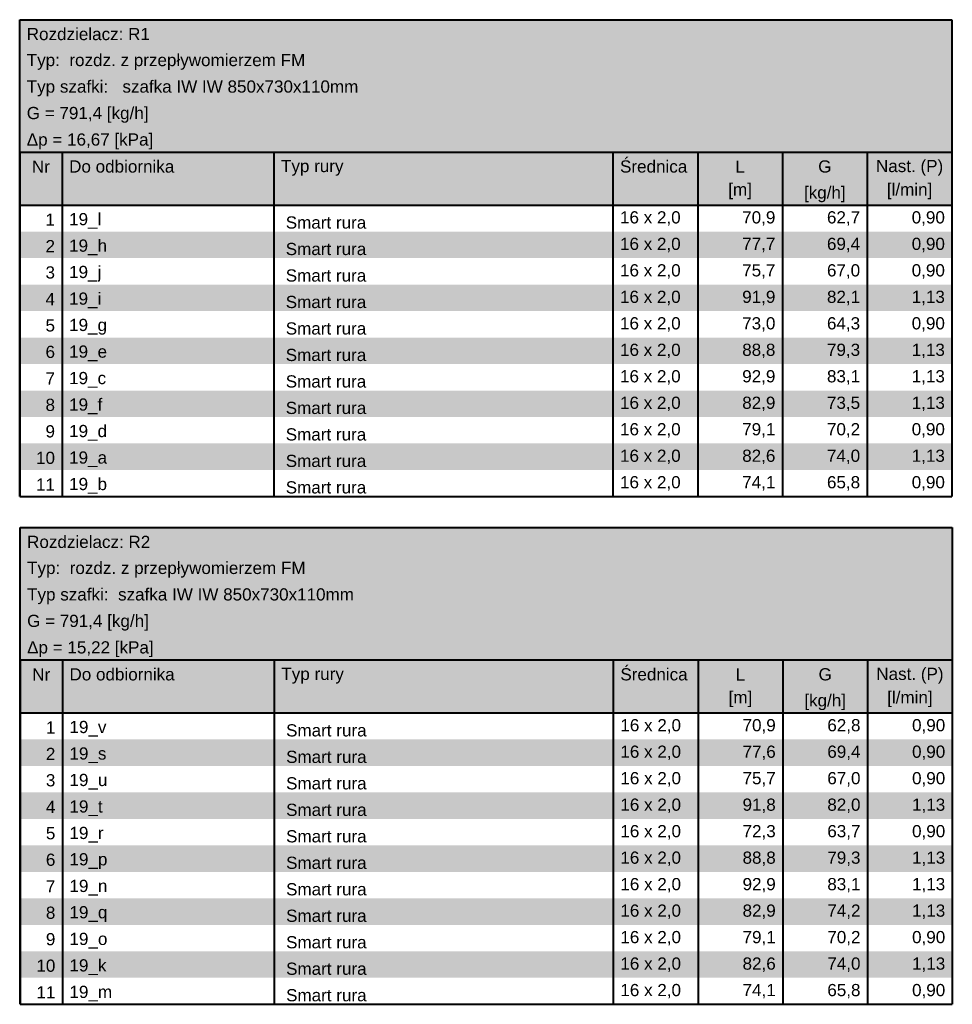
# Model space of a CAD drawing. Header units: millimetres. Extents: x 49908 to 79848, y -11883 to -3092.
# Tile 163 of 222: x 70510 to 71171, y -5333 to -4636. Entities that reach past the tile are written whole.
import ezdxf
from ezdxf.lldxf.tags import DXFTag

# ---------------------------------------------------------------- set-up
doc = ezdxf.new("R2010")
doc.units = ezdxf.units.MM
doc.layers.add('IS_Tabelka_rozdzielacza', color=7, linetype='SOLID')
tags = doc.linetypes.add('SOLID', pattern=[10, 10, 0]).pattern_tags.tags
tags[6:7] = [DXFTag(74, 4), DXFTag(75, 0), DXFTag(340, '0'), DXFTag(46, 0.0), DXFTag(50, 0.0), DXFTag(44, 0.0), DXFTag(45, 0.0)]
tags[4:5] = [DXFTag(74, 4), DXFTag(75, 0), DXFTag(340, '0'), DXFTag(46, 0.0), DXFTag(50, 0.0), DXFTag(44, 0.0), DXFTag(45, 0.0)]

msp = doc.modelspace()

# ---------------------------------------------------------------- hatches: boundary and pattern name
at = {"layer": 'IS_Tabelka_rozdzielacza', "true_color": 0x939598}
for points in [[(70510.27, -4729.41), (70510.27, -4635.66), (71170.27, -4635.66), (71170.27, -4729.41)], [(70510.27, -4729.41), (70510.27, -4766.91), (71170.27, -4766.91), (71170.27, -4729.41)], [(70510.27, -4785.66), (70510.27, -4804.41), (71170.27, -4804.41), (71170.27, -4785.66)], [(70510.27, -4823.16), (70510.27, -4841.91), (71170.27, -4841.91), (71170.27, -4823.16)], [(70510.27, -4860.66), (70510.27, -4879.41), (71170.27, -4879.41), (71170.27, -4860.66)], [(70510.27, -4898.16), (70510.27, -4916.91), (71170.27, -4916.91), (71170.27, -4898.16)], [(70510.27, -4935.66), (70510.27, -4954.41), (71170.27, -4954.41), (71170.27, -4935.66)], [(70510.52, -5088.91), (70510.52, -4995.16), (71170.52, -4995.16), (71170.52, -5088.91)], [(70510.52, -5088.91), (70510.52, -5126.41), (71170.52, -5126.41), (71170.52, -5088.91)], [(70510.52, -5145.16), (70510.52, -5163.91), (71170.52, -5163.91), (71170.52, -5145.16)], [(70510.52, -5182.66), (70510.52, -5201.41), (71170.52, -5201.41), (71170.52, -5182.66)], [(70510.52, -5220.16), (70510.52, -5238.91), (71170.52, -5238.91), (71170.52, -5220.16)], [(70510.52, -5257.66), (70510.52, -5276.41), (71170.52, -5276.41), (71170.52, -5257.66)], [(70510.52, -5295.16), (70510.52, -5313.91), (71170.52, -5313.91), (71170.52, -5295.16)]]:
    msp.add_hatch(color=252, dxfattribs=at).paths.add_polyline_path(points)

# ---------------------------------------------------------------- linework, layer by layer
at = {"layer": 'IS_Tabelka_rozdzielacza', "lineweight": 40, "ltscale": 0.01}
for p, q in [((70510.27, -4973.16), (70510.27, -4635.66)), ((70510.27, -4635.66), (71170.27, -4635.66)), ((71170.27, -4635.66), (71170.27, -4973.16)), ((70510.27, -4729.41), (71170.27, -4729.41)), ((70510.27, -4729.41), (70510.27, -4973.16)), ((70540.27, -4729.41), (70540.27, -4973.16)), ((70690.27, -4729.41), (70690.27, -4973.16)), ((70930.27, -4729.41), (70930.27, -4973.16)), ((70990.27, -4729.41), (70990.27, -4973.16)), ((71050.27, -4729.41), (71050.27, -4973.16)), ((71110.27, -4729.41), (71110.27, -4973.16)), ((70510.27, -4766.91), (71170.27, -4766.91)), ((70510.27, -4973.16), (71170.27, -4973.16)), ((70510.52, -5332.66), (70510.52, -4995.16)), ((70510.52, -4995.16), (71170.52, -4995.16)), ((71170.52, -4995.16), (71170.52, -5332.66)), ((70510.52, -5088.91), (71170.52, -5088.91)), ((70510.52, -5088.91), (70510.52, -5332.66)), ((70540.52, -5088.91), (70540.52, -5332.66)), ((70690.52, -5088.91), (70690.52, -5332.66)), ((70930.52, -5088.91), (70930.52, -5332.66)), ((70990.52, -5088.91), (70990.52, -5332.66)), ((71050.52, -5088.91), (71050.52, -5332.66)), ((71110.52, -5088.91), (71110.52, -5332.66)), ((70510.52, -5126.41), (71170.52, -5126.41)), ((70510.52, -5332.66), (71170.52, -5332.66))]:
    msp.add_line(p, q, dxfattribs=at)

# ---------------------------------------------------------------- texts
at = {"layer": 'IS_Tabelka_rozdzielacza', "ltscale": 0.01, "char_height": 8.64}
for s, insert, attachment_point in [('\\fArial|b0|i0;Rozdzielacz: R1', (70515.27, -4650.25), 7), ('{\\fArial|b0|i0|c0|p34;Typ:  rozdz. z przepływomierzem FM}', (70515.27, -4671.16), 7), ('{\\fArial|b0|i0|c0|p34;Typ szafki:   szafka IW IW 850x730x110mm}', (70515.27, -4689.91), 7), ('\\fArial|b0|i0;G = 791,4 [kg/h]', (70515.27, -4708.66), 7), ('\\fArial|b0|i0;Δp = 16,67 [kPa]', (70515.27, -4727.41), 7), ('\\fArial|b0|i0;Nr', (70525.27, -4744), 8), ('\\fArial|b0|i0;Do odbiornika', (70545.27, -4744), 7), ('\\fArial|b0|i0;Typ rury', (70695.27, -4746.16), 7), ('\\fArial|b0|i0;Średnica', (70935.27, -4744), 7), ('\\fArial|b0|i0;L', (71020.27, -4744), 8), ('\\fArial|b0|i0;G', (71080.27, -4744), 8), ('\\fArial|b0|i0;Nast. (P)', (71140.27, -4746.16), 8), ('\\fArial|b0|i0;[m]', (71020.27, -4762.75), 8), ('\\fArial|b0|i0;[l/min]', (71140.27, -4762.75), 8), ('\\fArial|b0|i0;[kg/h]', (71080.27, -4764.91), 8), ('\\fArial|b0|i0;1', (70535.27, -4781.5), 9), ('\\fArial|b0|i0;19_l', (70545.27, -4783.66), 7), ('\\fArial|b0|i0;16 x 2,0', (70935.27, -4781.5), 7), ('\\fArial|b0|i0;70,9', (71045.27, -4781.5), 9), ('\\fArial|b0|i0;62,7', (71105.27, -4781.5), 9), ('\\fArial|b0|i0;0,90 ', (71165.27, -4781.5), 9), ('{\\fArial|b0|i0|c0|p0; Smart rura}', (70695.27, -4783.66), 7), ('\\fArial|b0|i0;2', (70535.27, -4800.25), 9), ('\\fArial|b0|i0;19_h', (70545.27, -4802.41), 7), ('{\\fArial|b0|i0|c0|p0; Smart rura}', (70695.27, -4802.41), 7), ('\\fArial|b0|i0;16 x 2,0', (70935.27, -4800.25), 7), ('\\fArial|b0|i0;77,7', (71045.27, -4800.25), 9), ('\\fArial|b0|i0;69,4', (71105.27, -4800.25), 9), ('\\fArial|b0|i0;0,90 ', (71165.27, -4800.25), 9), ('\\fArial|b0|i0;3', (70535.27, -4819), 9), ('\\fArial|b0|i0;19_j', (70545.27, -4821.16), 7), ('{\\fArial|b0|i0|c0|p0; Smart rura}', (70695.27, -4821.16), 7), ('\\fArial|b0|i0;16 x 2,0', (70935.27, -4819), 7), ('\\fArial|b0|i0;75,7', (71045.27, -4819), 9), ('\\fArial|b0|i0;67,0', (71105.27, -4819), 9), ('\\fArial|b0|i0;0,90 ', (71165.27, -4819), 9), ('\\fArial|b0|i0;4', (70535.27, -4837.75), 9), ('\\fArial|b0|i0;16 x 2,0', (70935.27, -4837.75), 7), ('\\fArial|b0|i0;91,9', (71045.27, -4837.75), 9), ('\\fArial|b0|i0;82,1', (71105.27, -4837.75), 9), ('\\fArial|b0|i0;1,13 ', (71165.27, -4837.75), 9), ('\\fArial|b0|i0;19_i', (70545.27, -4839.91), 7), ('{\\fArial|b0|i0|c0|p0; Smart rura}', (70695.27, -4839.91), 7), ('\\fArial|b0|i0;5', (70535.27, -4856.5), 9), ('\\fArial|b0|i0;19_g', (70545.27, -4858.66), 7), ('{\\fArial|b0|i0|c0|p0; Smart rura}', (70695.27, -4858.66), 7), ('\\fArial|b0|i0;16 x 2,0', (70935.27, -4856.5), 7), ('\\fArial|b0|i0;73,0', (71045.27, -4856.5), 9), ('\\fArial|b0|i0;64,3', (71105.27, -4856.5), 9), ('\\fArial|b0|i0;0,90 ', (71165.27, -4856.5), 9), ('\\fArial|b0|i0;6', (70535.27, -4875.25), 9), ('\\fArial|b0|i0;19_e', (70545.27, -4877.41), 7), ('{\\fArial|b0|i0|c0|p0; Smart rura}', (70695.27, -4877.41), 7), ('\\fArial|b0|i0;16 x 2,0', (70935.27, -4875.25), 7), ('\\fArial|b0|i0;88,8', (71045.27, -4875.25), 9), ('\\fArial|b0|i0;79,3', (71105.27, -4875.25), 9), ('\\fArial|b0|i0;1,13 ', (71165.27, -4875.25), 9), ('\\fArial|b0|i0;7', (70535.27, -4894), 9), ('\\fArial|b0|i0;16 x 2,0', (70935.27, -4894), 7), ('\\fArial|b0|i0;92,9', (71045.27, -4894), 9), ('\\fArial|b0|i0;83,1', (71105.27, -4894), 9), ('\\fArial|b0|i0;1,13 ', (71165.27, -4894), 9), ('\\fArial|b0|i0;19_c', (70545.27, -4896.16), 7), ('{\\fArial|b0|i0|c0|p0; Smart rura}', (70695.27, -4896.16), 7), ('\\fArial|b0|i0;8', (70535.27, -4912.75), 9), ('\\fArial|b0|i0;19_f', (70545.27, -4914.91), 7), ('{\\fArial|b0|i0|c0|p0; Smart rura}', (70695.27, -4914.91), 7), ('\\fArial|b0|i0;16 x 2,0', (70935.27, -4912.75), 7), ('\\fArial|b0|i0;82,9', (71045.27, -4912.75), 9), ('\\fArial|b0|i0;73,5', (71105.27, -4912.75), 9), ('\\fArial|b0|i0;1,13 ', (71165.27, -4912.75), 9), ('\\fArial|b0|i0;9', (70535.27, -4931.5), 9), ('\\fArial|b0|i0;19_d', (70545.27, -4933.66), 7), ('{\\fArial|b0|i0|c0|p0; Smart rura}', (70695.27, -4933.66), 7), ('\\fArial|b0|i0;16 x 2,0', (70935.27, -4931.5), 7), ('\\fArial|b0|i0;79,1', (71045.27, -4931.5), 9), ('\\fArial|b0|i0;70,2', (71105.27, -4931.5), 9), ('\\fArial|b0|i0;0,90 ', (71165.27, -4931.5), 9), ('\\fArial|b0|i0;10', (70535.27, -4950.25), 9), ('\\fArial|b0|i0;16 x 2,0', (70935.27, -4950.25), 7), ('\\fArial|b0|i0;82,6', (71045.27, -4950.25), 9), ('\\fArial|b0|i0;74,0', (71105.27, -4950.25), 9), ('\\fArial|b0|i0;1,13 ', (71165.27, -4950.25), 9), ('\\fArial|b0|i0;19_a', (70545.27, -4952.41), 7), ('{\\fArial|b0|i0|c0|p0; Smart rura}', (70695.27, -4952.41), 7), ('\\fArial|b0|i0;11', (70535.27, -4969), 9), ('\\fArial|b0|i0;19_b', (70545.27, -4971.16), 7), ('{\\fArial|b0|i0|c0|p0; Smart rura}', (70695.27, -4971.16), 7), ('\\fArial|b0|i0;16 x 2,0', (70935.27, -4969), 7), ('\\fArial|b0|i0;74,1', (71045.27, -4969), 9), ('\\fArial|b0|i0;65,8', (71105.27, -4969), 9), ('\\fArial|b0|i0;0,90 ', (71165.27, -4969), 9), ('\\fArial|b0|i0;Rozdzielacz: R2', (70515.52, -5009.75), 7), ('{\\fArial|b0|i0|c0|p34;Typ:  rozdz. z przepływomierzem FM}', (70515.52, -5030.66), 7), ('{\\fArial|b0|i0|c0|p34;Typ szafki:  szafka IW IW 850x730x110mm}', (70515.52, -5049.41), 7), ('\\fArial|b0|i0;G = 791,4 [kg/h]', (70515.52, -5068.16), 7), ('\\fArial|b0|i0;Δp = 15,22 [kPa]', (70515.52, -5086.91), 7), ('\\fArial|b0|i0;Nr', (70525.52, -5103.5), 8), ('\\fArial|b0|i0;Do odbiornika', (70545.52, -5103.5), 7), ('\\fArial|b0|i0;Średnica', (70935.52, -5103.5), 7), ('\\fArial|b0|i0;L', (71020.52, -5103.5), 8), ('\\fArial|b0|i0;G', (71080.52, -5103.5), 8), ('\\fArial|b0|i0;Typ rury', (70695.52, -5105.66), 7), ('\\fArial|b0|i0;Nast. (P)', (71140.52, -5105.66), 8), ('\\fArial|b0|i0;[m]', (71020.52, -5122.25), 8), ('\\fArial|b0|i0;[kg/h]', (71080.52, -5124.41), 8), ('\\fArial|b0|i0;[l/min]', (71140.52, -5122.25), 8), ('\\fArial|b0|i0;1', (70535.52, -5141), 9), ('\\fArial|b0|i0;19_v', (70545.52, -5143.16), 7), ('{\\fArial|b0|i0|c0|p0; Smart rura}', (70695.52, -5143.16), 7), ('\\fArial|b0|i0;16 x 2,0', (70935.52, -5141), 7), ('\\fArial|b0|i0;70,9', (71045.52, -5141), 9), ('\\fArial|b0|i0;62,8', (71105.52, -5141), 9), ('\\fArial|b0|i0;0,90 ', (71165.52, -5141), 9), ('\\fArial|b0|i0;2', (70535.52, -5159.75), 9), ('\\fArial|b0|i0;19_s', (70545.52, -5161.91), 7), ('{\\fArial|b0|i0|c0|p0; Smart rura}', (70695.52, -5161.91), 7), ('\\fArial|b0|i0;16 x 2,0', (70935.52, -5159.75), 7), ('\\fArial|b0|i0;77,6', (71045.52, -5159.75), 9), ('\\fArial|b0|i0;69,4', (71105.52, -5159.75), 9), ('\\fArial|b0|i0;0,90 ', (71165.52, -5159.75), 9), ('\\fArial|b0|i0;3', (70535.52, -5178.5), 9), ('\\fArial|b0|i0;16 x 2,0', (70935.52, -5178.5), 7), ('\\fArial|b0|i0;75,7', (71045.52, -5178.5), 9), ('\\fArial|b0|i0;67,0', (71105.52, -5178.5), 9), ('\\fArial|b0|i0;0,90 ', (71165.52, -5178.5), 9), ('\\fArial|b0|i0;19_u', (70545.52, -5180.66), 7), ('{\\fArial|b0|i0|c0|p0; Smart rura}', (70695.52, -5180.66), 7), ('\\fArial|b0|i0;4', (70535.52, -5197.25), 9), ('\\fArial|b0|i0;19_t', (70545.52, -5199.41), 7), ('{\\fArial|b0|i0|c0|p0; Smart rura}', (70695.52, -5199.41), 7), ('\\fArial|b0|i0;16 x 2,0', (70935.52, -5197.25), 7), ('\\fArial|b0|i0;91,8', (71045.52, -5197.25), 9), ('\\fArial|b0|i0;82,0', (71105.52, -5197.25), 9), ('\\fArial|b0|i0;1,13 ', (71165.52, -5197.25), 9), ('\\fArial|b0|i0;5', (70535.52, -5216), 9), ('\\fArial|b0|i0;19_r', (70545.52, -5218.16), 7), ('{\\fArial|b0|i0|c0|p0; Smart rura}', (70695.52, -5218.16), 7), ('\\fArial|b0|i0;16 x 2,0', (70935.52, -5216), 7), ('\\fArial|b0|i0;72,3', (71045.52, -5216), 9), ('\\fArial|b0|i0;63,7', (71105.52, -5216), 9), ('\\fArial|b0|i0;0,90 ', (71165.52, -5216), 9), ('\\fArial|b0|i0;6', (70535.52, -5234.75), 9), ('\\fArial|b0|i0;16 x 2,0', (70935.52, -5234.75), 7), ('\\fArial|b0|i0;88,8', (71045.52, -5234.75), 9), ('\\fArial|b0|i0;79,3', (71105.52, -5234.75), 9), ('\\fArial|b0|i0;1,13 ', (71165.52, -5234.75), 9), ('\\fArial|b0|i0;19_p', (70545.52, -5236.91), 7), ('{\\fArial|b0|i0|c0|p0; Smart rura}', (70695.52, -5236.91), 7), ('\\fArial|b0|i0;7', (70535.52, -5253.5), 9), ('\\fArial|b0|i0;19_n', (70545.52, -5255.66), 7), ('{\\fArial|b0|i0|c0|p0; Smart rura}', (70695.52, -5255.66), 7), ('\\fArial|b0|i0;16 x 2,0', (70935.52, -5253.5), 7), ('\\fArial|b0|i0;92,9', (71045.52, -5253.5), 9), ('\\fArial|b0|i0;83,1', (71105.52, -5253.5), 9), ('\\fArial|b0|i0;1,13 ', (71165.52, -5253.5), 9), ('\\fArial|b0|i0;8', (70535.52, -5272.25), 9), ('\\fArial|b0|i0;19_q', (70545.52, -5274.41), 7), ('{\\fArial|b0|i0|c0|p0; Smart rura}', (70695.52, -5274.41), 7), ('\\fArial|b0|i0;16 x 2,0', (70935.52, -5272.25), 7), ('\\fArial|b0|i0;82,9', (71045.52, -5272.25), 9), ('\\fArial|b0|i0;74,2', (71105.52, -5272.25), 9), ('\\fArial|b0|i0;1,13 ', (71165.52, -5272.25), 9), ('\\fArial|b0|i0;9', (70535.52, -5291), 9), ('\\fArial|b0|i0;16 x 2,0', (70935.52, -5291), 7), ('\\fArial|b0|i0;79,1', (71045.52, -5291), 9), ('\\fArial|b0|i0;70,2', (71105.52, -5291), 9), ('\\fArial|b0|i0;0,90 ', (71165.52, -5291), 9), ('\\fArial|b0|i0;19_o', (70545.52, -5293.16), 7), ('{\\fArial|b0|i0|c0|p0; Smart rura}', (70695.52, -5293.16), 7), ('\\fArial|b0|i0;10', (70535.52, -5309.75), 9), ('\\fArial|b0|i0;19_k', (70545.52, -5311.91), 7), ('{\\fArial|b0|i0|c0|p0; Smart rura}', (70695.52, -5311.91), 7), ('\\fArial|b0|i0;16 x 2,0', (70935.52, -5309.75), 7), ('\\fArial|b0|i0;82,6', (71045.52, -5309.75), 9), ('\\fArial|b0|i0;74,0', (71105.52, -5309.75), 9), ('\\fArial|b0|i0;1,13 ', (71165.52, -5309.75), 9), ('\\fArial|b0|i0;11', (70535.52, -5328.5), 9), ('\\fArial|b0|i0;19_m', (70545.52, -5330.66), 7), ('{\\fArial|b0|i0|c0|p0; Smart rura}', (70695.52, -5330.66), 7), ('\\fArial|b0|i0;16 x 2,0', (70935.52, -5328.5), 7), ('\\fArial|b0|i0;74,1', (71045.52, -5328.5), 9), ('\\fArial|b0|i0;65,8', (71105.52, -5328.5), 9), ('\\fArial|b0|i0;0,90 ', (71165.52, -5328.5), 9)]:
    msp.add_mtext(s, dxfattribs=dict(at, insert=insert, attachment_point=attachment_point))

doc.saveas('drawing.dxf')
